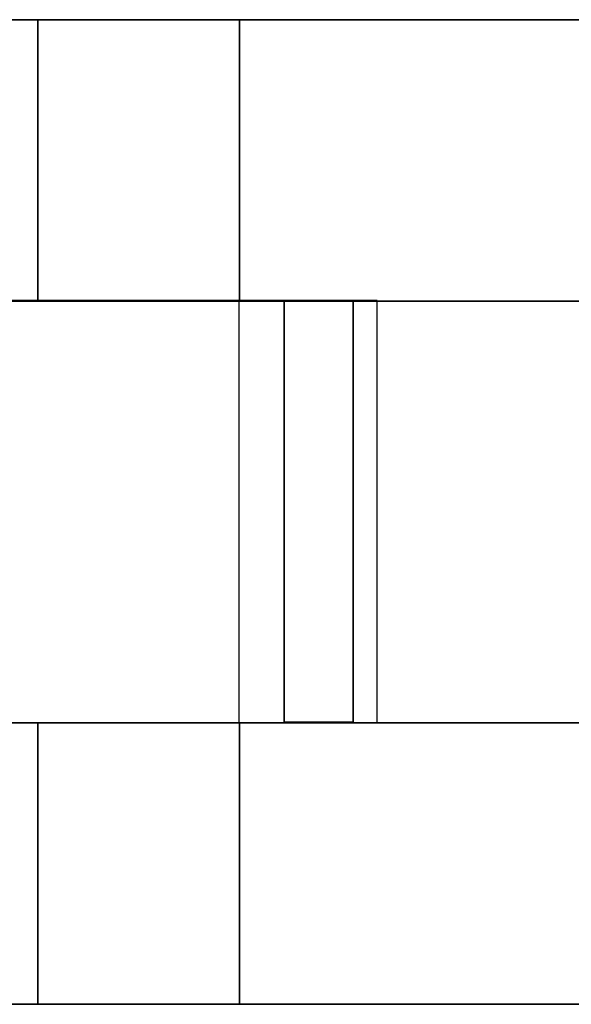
# Model space of a CAD drawing. Header units: millimetres. Extents: x -35 to 33166, y -35 to 31591.
# Tile 100 of 100: x 13060 to 13259, y 1653 to 2009. Entities that reach past the tile are written whole.
import ezdxf

# ---------------------------------------------------------------- set-up
doc = ezdxf.new("R2010")
doc.units = ezdxf.units.MM
doc.header["$LTSCALE"] = 25.4
doc.layers.get('0').update_dxf_attribs({"true_color": 0xffffff})
for name, color, linetype, true_color in [('end caps & lintels', 7, 'Continuous', 0xffa500), ('ICF - L1', 7, 'Continuous', 0xb4b464), ('ICF - L2', 7, 'Continuous', 0x64ff64)]:
    doc.layers.add(name, color=color, linetype=linetype, true_color=true_color)

# ---------------------------------------------------------------- blocks, each defined once
blk = doc.blocks.new('GF-WG17_RightCap_6in_#1')
for p, q in [((0, 152.4), (0, 0)), ((50, 152.4), (0, 152.4)), ((50, 152.4, 457.2), (0, 152.4, 457.2)), ((0, 152.4, 457.2), (0, 0, 457.2)), ((0, 152.4), (0, 152.4, 457.2)), ((50, 0), (50, 152.4)), ((50, 0, 457.2), (50, 152.4, 457.2)), ((50, 152.4), (50, 152.4, 457.2)), ((0, 0), (50, 0)), ((0, 0, 457.2), (50, 0, 457.2)), ((0, 0), (0, 0, 457.2)), ((50, 0), (50, 0, 457.2))]:
    blk.add_line(p, q)
blk = doc.blocks.new('GF-WG17_RightCap_6in_#2')
for p, q in [((0, 152.4), (0, 0)), ((50, 152.4), (0, 152.4)), ((50, 152.4, 457.2), (0, 152.4, 457.2)), ((0, 152.4, 457.2), (0, 0, 457.2)), ((0, 152.4), (0, 152.4, 457.2)), ((50, 0), (50, 152.4)), ((50, 0, 457.2), (50, 152.4, 457.2)), ((50, 152.4), (50, 152.4, 457.2)), ((0, 0), (50, 0)), ((0, 0, 457.2), (50, 0, 457.2)), ((0, 0), (0, 0, 457.2)), ((50, 0), (50, 0, 457.2))]:
    blk.add_line(p, q)
blk = doc.blocks.new('GF-WG17_RightCap_6in_#3')
for p, q in [((0, 152.4), (0, 0)), ((50, 152.4), (0, 152.4)), ((50, 152.4, 457.2), (0, 152.4, 457.2)), ((0, 152.4, 457.2), (0, 0, 457.2)), ((0, 152.4), (0, 152.4, 457.2)), ((50, 0), (50, 152.4)), ((50, 0, 457.2), (50, 152.4, 457.2)), ((50, 152.4), (50, 152.4, 457.2)), ((0, 0), (50, 0)), ((0, 0, 457.2), (50, 0, 457.2)), ((0, 0), (0, 0, 457.2)), ((50, 0), (50, 0, 457.2))]:
    blk.add_line(p, q)
blk = doc.blocks.new('GF-WG17_RightCap_6in_#4')
for p, q in [((0, 152.4), (0, 0)), ((50, 152.4), (0, 152.4)), ((50, 152.4, 457.2), (0, 152.4, 457.2)), ((0, 152.4, 457.2), (0, 0, 457.2)), ((0, 152.4), (0, 152.4, 457.2)), ((50, 0), (50, 152.4)), ((50, 0, 457.2), (50, 152.4, 457.2)), ((50, 152.4), (50, 152.4, 457.2)), ((0, 0), (50, 0)), ((0, 0, 457.2), (50, 0, 457.2)), ((0, 0), (0, 0, 457.2)), ((50, 0), (50, 0, 457.2))]:
    blk.add_line(p, q)
blk = doc.blocks.new('GF-WG17_RightCap_6in_#5')
for p, q in [((0, 152.4), (0, 0)), ((50, 152.4), (0, 152.4)), ((50, 152.4, 271.2), (0, 152.4, 271.2)), ((0, 152.4, 271.2), (0, 0, 271.2)), ((0, 152.4), (0, 152.4, 271.2)), ((50, 0), (50, 152.4)), ((50, 0, 271.2), (50, 152.4, 271.2)), ((50, 152.4), (50, 152.4, 271.2)), ((0, 0), (50, 0)), ((0, 0, 271.2), (50, 0, 271.2)), ((0, 0), (0, 0, 271.2)), ((50, 0), (50, 0, 271.2))]:
    blk.add_line(p, q)
blk = doc.blocks.new('GF-WG17_HeadLintel_6in_#1')
for p, q in [((785, 152.4), (0, 152.4)), ((785, 152.4, 63), (0, 152.4, 63)), ((785, 0), (785, 152.4)), ((785, 0, 63), (785, 152.4, 63)), ((785, 152.4), (785, 152.4, 63)), ((0, 0), (785, 0)), ((0, 0, 63), (785, 0, 63)), ((785, 0), (785, 0, 63))]:
    blk.add_line(p, q)
blk = doc.blocks.new('GF-WG17_SillLintel_6in_#1')
for p, q in [((785, 152.4), (0, 152.4)), ((785, 152.4, 63), (0, 152.4, 63)), ((785, 0), (785, 152.4)), ((785, 0, 63), (785, 152.4, 63)), ((785, 152.4), (785, 152.4, 63)), ((0, 0), (785, 0)), ((0, 0, 63), (785, 0, 63)), ((785, 0), (785, 0, 63))]:
    blk.add_line(p, q)
blk = doc.blocks.new('FF-WF19_RightCap_6in_#1')
for p, q in [((0, 152.4), (0, 0)), ((50, 152.4), (0, 152.4)), ((50, 152.4, 457.2), (0, 152.4, 457.2)), ((0, 152.4, 457.2), (0, 0, 457.2)), ((0, 152.4), (0, 152.4, 457.2)), ((50, 0), (50, 152.4)), ((50, 0, 457.2), (50, 152.4, 457.2)), ((50, 152.4), (50, 152.4, 457.2)), ((0, 0), (50, 0)), ((0, 0, 457.2), (50, 0, 457.2)), ((0, 0), (0, 0, 457.2)), ((50, 0), (50, 0, 457.2))]:
    blk.add_line(p, q)
blk = doc.blocks.new('FF-WF19_RightCap_6in_#2')
for p, q in [((0, 152.4), (0, 0)), ((50, 152.4), (0, 152.4)), ((50, 152.4, 457.2), (0, 152.4, 457.2)), ((0, 152.4, 457.2), (0, 0, 457.2)), ((0, 152.4), (0, 152.4, 457.2)), ((50, 0), (50, 152.4)), ((50, 0, 457.2), (50, 152.4, 457.2)), ((50, 152.4), (50, 152.4, 457.2)), ((0, 0), (50, 0)), ((0, 0, 457.2), (50, 0, 457.2)), ((0, 0), (0, 0, 457.2)), ((50, 0), (50, 0, 457.2))]:
    blk.add_line(p, q)
blk = doc.blocks.new('FF-WF19_RightCap_6in_#3')
for p, q in [((0, 152.4), (0, 0)), ((50, 152.4), (0, 152.4)), ((50, 152.4, 360.6), (0, 152.4, 360.6)), ((0, 152.4, 360.6), (0, 0, 360.6)), ((0, 152.4), (0, 152.4, 360.6)), ((50, 0), (50, 152.4)), ((50, 0, 360.6), (50, 152.4, 360.6)), ((50, 152.4), (50, 152.4, 360.6)), ((0, 0), (50, 0)), ((0, 0, 360.6), (50, 0, 360.6)), ((0, 0), (0, 0, 360.6)), ((50, 0), (50, 0, 360.6))]:
    blk.add_line(p, q)
blk = doc.blocks.new('FF-WF19_HeadLintel_6in_#1')
for p, q in [((785, 152.4), (0, 152.4)), ((785, 152.4, 63), (0, 152.4, 63)), ((785, 0), (785, 152.4)), ((785, 0, 63), (785, 152.4, 63)), ((785, 152.4), (785, 152.4, 63)), ((0, 0), (785, 0)), ((0, 0, 63), (785, 0, 63)), ((785, 0), (785, 0, 63))]:
    blk.add_line(p, q)
blk = doc.blocks.new('FF-WF19_SillLintel_6in_#1')
for p, q in [((785, 152.4), (0, 152.4)), ((785, 152.4, 63), (0, 152.4, 63)), ((785, 0), (785, 152.4)), ((785, 0, 63), (785, 152.4, 63)), ((785, 152.4), (785, 152.4, 63)), ((0, 0), (785, 0)), ((0, 0, 63), (785, 0, 63)), ((785, 0), (785, 0, 63))]:
    blk.add_line(p, q)
blk = doc.blocks.new('Group4261')
for p, q in [((-101.6, 659.275, 457.2), (-101.6, 0, 457.2)), ((-101.6, 659.275), (-101.6, 0)), ((0, 0), (0, 659.275)), ((0, 659.275, 457.2), (0, 0, 457.2))]:
    blk.add_line(p, q)
blk = doc.blocks.new('Group4262')
for p, q in [((-355.6, 0, 457.2), (-355.6, 659.275, 457.2)), ((-355.6, 659.275), (-355.6, 0)), ((-254, 0, 457.2), (-254, 659.275, 457.2)), ((-254, 0), (-254, 659.275))]:
    blk.add_line(p, q)
blk = doc.blocks.new('Group4265')
for p, q in [((-101.6, 317.3, 51), (-253.75, 317.3, 51)), ((-253.75, 317.3, 51), (-253.75, 317.3, 144.68)), ((-253.75, 317.3, 144.68), (-101.6, 317.3, 144.68)), ((-253.75, 292.3, 51), (-253.75, 317.3, 51)), ((-253.75, 317.3, 144.68), (-253.75, 292.3, 144.68)), ((-101.6, 317.3, 144.68), (-101.6, 317.3, 51)), ((-101.6, 317.3, 51), (-101.6, 292.3, 51)), ((-101.6, 292.3, 144.68), (-101.6, 317.3, 144.68)), ((-101.6, 292.3, 144.68), (-253.75, 292.3, 144.68)), ((-253.75, 292.3, 144.68), (-253.75, 292.3, 51)), ((-253.75, 292.3, 51), (-101.6, 292.3, 51)), ((-101.6, 292.3, 51), (-101.6, 292.3, 144.68))]:
    blk.add_line(p, q)
blk = doc.blocks.new('Group4266')
for p, q in [((-101.6, 317.3, 312.12), (-253.75, 317.3, 312.12)), ((-253.75, 317.3, 312.12), (-253.75, 317.3, 405.8)), ((-253.75, 317.3, 405.8), (-101.6, 317.3, 405.8)), ((-253.75, 292.3, 312.12), (-253.75, 317.3, 312.12)), ((-253.75, 317.3, 405.8), (-253.75, 292.3, 405.8)), ((-101.6, 317.3, 405.8), (-101.6, 317.3, 312.12)), ((-101.6, 317.3, 312.12), (-101.6, 292.3, 312.12)), ((-101.6, 292.3, 405.8), (-101.6, 317.3, 405.8)), ((-101.6, 292.3, 405.8), (-253.75, 292.3, 405.8)), ((-253.75, 292.3, 405.8), (-253.75, 292.3, 312.12)), ((-253.75, 292.3, 312.12), (-101.6, 292.3, 312.12)), ((-101.6, 292.3, 312.12), (-101.6, 292.3, 405.8))]:
    blk.add_line(p, q)
blk = doc.blocks.new('6XR35_96_S_CUT_26_0')
for name in ['Group4262', 'Group4261', 'Group4265', 'Group4266']:
    blk.add_blockref(name, (0, 0))
blk = doc.blocks.new('6XR35_90_C_Web')
for p, q in [((-76.07, -46.84, -12.5), (-76.07, 46.84, -12.5)), ((-76.07, 46.84, -12.5), (76.07, 46.84, -12.5)), ((76.07, 46.84, 12.5), (-76.07, 46.84, 12.5)), ((-76.07, 46.84, 12.5), (-76.07, -46.84, 12.5)), ((-76.07, 46.84, -12.5), (-76.07, 46.84, 12.5)), ((76.07, 46.84, -12.5), (76.07, -46.84, -12.5)), ((76.07, -46.84, 12.5), (76.07, 46.84, 12.5)), ((76.07, 46.84, 12.5), (76.07, 46.84, -12.5)), ((76.07, -46.84, -12.5), (-76.07, -46.84, -12.5)), ((-76.07, -46.84, 12.5), (76.07, -46.84, 12.5)), ((-76.07, -46.84, 12.5), (-76.07, -46.84, -12.5)), ((76.07, -46.84, -12.5), (76.07, -46.84, 12.5))]:
    blk.add_line(p, q)
blk = doc.blocks.new('Group8137')
for p, q in [((-1019.26, -254, 367.8), (-1092.2, -254, 367.8)), ((-1092.2, -254, 367.8), (-1092.2, -355.6, 367.8)), ((-1092.2, -254, 0), (-1092.2, -355.6, 0)), ((-1092.2, -254, 0), (-254, -254, 0)), ((-1092.2, -254, 367.8), (-1092.2, -254, 0)), ((-1019.26, -254, 367.8), (-1019.26, -355.6, 367.8)), ((-1019.26, -355.6, 457.2), (-1019.26, -254, 457.2)), ((-1019.26, -254, 457.2), (-1019.26, -254, 367.8)), ((-254, -254, 457.2), (-1019.26, -254, 457.2)), ((-1092.2, -355.6, 367.8), (-1019.26, -355.6, 367.8)), ((-1092.2, -355.6, 0), (-355.6, -355.6, 0)), ((-1092.2, -355.6, 367.8), (-1092.2, -355.6, 0)), ((-1019.26, -355.6, 367.8), (-1019.26, -355.6, 457.2)), ((-355.6, -355.6, 457.2), (-1019.26, -355.6, 457.2))]:
    blk.add_line(p, q)
blk = doc.blocks.new('Group8138')
for p, q in [((-1092.2, 0), (-1092.2, -101.6)), ((-1092.2, -101.6, 367.8), (-1092.2, 0, 367.8)), ((-1092.2, 0, 367.8), (-1092.2, 0)), ((-1092.2, 0), (0, 0)), ((-1092.2, 0, 367.8), (-1019.26, 0, 367.8)), ((-1019.26, 0, 457.2), (-1019.26, 0, 367.8)), ((-1019.26, 0, 457.2), (0, 0, 457.2)), ((-1019.26, -101.6, 367.8), (-1019.26, 0, 367.8)), ((-1019.26, -101.6, 457.2), (-1019.26, 0, 457.2)), ((-1092.2, -101.6, 367.8), (-1092.2, -101.6)), ((-1019.26, -101.6, 367.8), (-1092.2, -101.6, 367.8)), ((-227.79, -101.6), (-1092.2, -101.6)), ((-227.79, -101.6, 457.2), (-1019.26, -101.6, 457.2)), ((-1019.26, -101.6, 367.8), (-1019.26, -101.6, 457.2))]:
    blk.add_line(p, q)
blk = doc.blocks.new('6XR35_90_C_MSG#64')
for name in ['Group8138', 'Group8137']:
    blk.add_blockref(name, (0, 0))
at = {"extrusion": (1, -1.02405e-15, -1.15708e-14)}
blk.add_blockref('6XR35_90_C_Web', (-177.67, 97.84, -990.6), dxfattribs=at)
blk = doc.blocks.new('Group#296')
for p, q in [((-1019.26, -254, 0), (-1019.26, -355.6, 0)), ((-1019.26, -355.6, 457.2), (-1019.26, -254, 457.2)), ((-1019.26, -254, 457.2), (-1019.26, -254, 0)), ((-254, -254, 0), (-1019.26, -254, 0)), ((-254, -254, 457.2), (-1019.26, -254, 457.2)), ((-1019.26, -355.6, 0), (-1019.26, -355.6, 457.2)), ((-355.6, -355.6, 0), (-1019.26, -355.6, 0)), ((-355.6, -355.6, 457.2), (-1019.26, -355.6, 457.2))]:
    blk.add_line(p, q)
blk = doc.blocks.new('Group8654')
for p, q in [((-1019.26, -101.6, 457.2), (-1019.26, 0, 457.2)), ((-1019.26, 0, 457.2), (-1019.26, 0, 0)), ((-1019.26, 0, 0), (-1019.26, -101.6, 0)), ((-355.61, -0.01, 0), (-1019.26, 0, 0)), ((-355.6, 0, 457.2), (-1019.26, 0, 457.2)), ((-1019.26, -101.6, 0), (-1019.26, -101.6, 457.2)), ((-355.6, -101.6, 0), (-1019.26, -101.6, 0)), ((-355.61, -101.6, 457.2), (-1019.26, -101.6, 457.2))]:
    blk.add_line(p, q)
blk = doc.blocks.new('6XR35_90_C_MSG#130')
for name in ['Group8654', 'Group#296']:
    blk.add_blockref(name, (0, 0))
blk = doc.blocks.new('Group#3338')
for p, q in [((-1019.26, -254, 0), (-1019.26, -355.6, 0)), ((-1019.26, -355.6, 457.2), (-1019.26, -254, 457.2)), ((-1019.26, -254, 457.2), (-1019.26, -254, 0)), ((-254, -254, 0), (-1019.26, -254, 0)), ((-254, -254, 457.2), (-1019.26, -254, 457.2)), ((-1019.26, -355.6, 0), (-1019.26, -355.6, 457.2)), ((-355.6, -355.6, 0), (-1019.26, -355.6, 0)), ((-355.6, -355.6, 457.2), (-1019.26, -355.6, 457.2))]:
    blk.add_line(p, q)
blk = doc.blocks.new('Group9293')
for p, q in [((-1019.26, 0, 0), (-1019.26, -101.6, 0)), ((-1019.26, -101.6, 457.2), (-1019.26, 0, 457.2)), ((-1019.26, 0, 457.2), (-1019.26, 0, 0)), ((0, 0, 0), (-1019.26, 0, 0)), ((0, 0, 457.2), (-1019.26, 0, 457.2)), ((-1019.26, -101.6, 0), (-1019.26, -101.6, 457.2)), ((-227.79, -101.6, 0), (-1019.26, -101.6, 0)), ((-227.79, -101.6, 457.2), (-1019.26, -101.6, 457.2))]:
    blk.add_line(p, q)
blk = doc.blocks.new('6XR35_90_C_MSG#203')
for name in ['Group9293', 'Group#3338']:
    blk.add_blockref(name, (0, 0))
blk = doc.blocks.new('Group#3979')
for p, q in [((-1092.2, -254, 0), (-1092.2, -355.6, 0)), ((-1092.2, -355.6, 457.2), (-1092.2, -254, 457.2)), ((-1092.2, -254, 457.2), (-1092.2, -254, 0)), ((-1092.2, -254, 0), (-254, -254, 0)), ((-1092.2, -254, 457.2), (-254, -254, 457.2)), ((-1092.2, -355.6, 457.2), (-1092.2, -355.6, 0)), ((-1092.2, -355.6, 0), (-355.6, -355.6, 0)), ((-1092.2, -355.6, 457.2), (-355.6, -355.6, 457.2))]:
    blk.add_line(p, q)
blk = doc.blocks.new('Group#3980')
for p, q in [((-1092.2, -101.6, 0), (-1092.2, 0, 0)), ((-355.63, -0.02, 0), (-1092.2, 0, 0)), ((-1092.2, -101.6, 457.2), (-1092.2, 0, 457.2)), ((-1092.2, 0, 457.2), (-1092.2, 0, 0)), ((-355.6, 0, 457.2), (-1092.2, 0, 457.2)), ((-355.62, -101.6, 0), (-1092.2, -101.6, 0)), ((-1092.2, -101.6, 0), (-1092.2, -101.6, 457.2)), ((-355.6, -101.6, 457.2), (-1092.2, -101.6, 457.2))]:
    blk.add_line(p, q)
blk = doc.blocks.new('6XR35_90_C_MSG#274')
for name in ['Group#3980', 'Group#3979']:
    blk.add_blockref(name, (0, 0))
at = {"extrusion": (1, -1.02405e-15, -1.15708e-14)}
blk.add_blockref('6XR35_90_C_Web', (-177.67, 97.84, -990.6), dxfattribs=at)
at = {"extrusion": (1, -1.02405e-15, 1.15708e-14)}
blk.add_blockref('6XR35_90_C_Web', (-177.67, 358.96, -990.6), dxfattribs=at)
blk = doc.blocks.new('Group4482')
for p, q in [((0, 254, 457.2), (-101.6, 254, 457.2)), ((-101.6, 254, 457.2), (-101.6, 0, 457.2)), ((-101.6, 254), (-101.6, 0)), ((-101.6, 254, 457.2), (-101.6, 254)), ((-101.6, 254), (0, 254)), ((0, 0), (0, 254)), ((0, 254), (0, 254, 457.2)), ((0, 254, 457.2), (0, 0, 457.2)), ((-101.6, 0), (0, 0)), ((0, 0, 457.2), (-101.6, 0, 457.2)), ((0, 0, 457.2), (0, 0)), ((-101.6, 0, 457.2), (-101.6, 0))]:
    blk.add_line(p, q)
blk = doc.blocks.new('Group4483')
for p, q in [((-355.6, 0, 457.2), (-355.6, 254, 457.2)), ((-355.6, 254, 457.2), (-355.6, 254)), ((-355.6, 254), (-355.6, 0)), ((-254, 254, 457.2), (-355.6, 254, 457.2)), ((-355.6, 254), (-254, 254)), ((-254, 0, 457.2), (-254, 254, 457.2)), ((-254, 0), (-254, 254)), ((-254, 254), (-254, 254, 457.2)), ((-355.6, 0), (-355.6, 0, 457.2)), ((-254, 0, 457.2), (-355.6, 0, 457.2)), ((-355.6, 0), (-254, 0)), ((-254, 0), (-254, 0, 457.2))]:
    blk.add_line(p, q)
blk = doc.blocks.new('6XR35_96_S_CUT_10_0')
for name in ['Group4483', 'Group4482']:
    blk.add_blockref(name, (0, 0))
blk = doc.blocks.new('Group8262')
for p, q in [((0, 254, 367.8), (-101.6, 254, 367.8)), ((-101.6, 254, 367.8), (-101.6, 0, 367.8)), ((-101.6, 0, 0), (-101.6, 254, 0)), ((-101.6, 254, 0), (0, 254, 0)), ((-101.6, 254, 367.8), (-101.6, 254, 0)), ((0, 0, 367.8), (0, 254, 367.8)), ((0, 0, 0), (0, 254, 0)), ((0, 254, 367.8), (0, 254, 0)), ((-101.6, 0, 367.8), (0, 0, 367.8)), ((-101.6, 0, 0), (0, 0, 0)), ((-101.6, 0, 367.8), (-101.6, 0, 0)), ((0, 0, 367.8), (0, 0, 0))]:
    blk.add_line(p, q)
blk = doc.blocks.new('Group8263')
for p, q in [((-254, 254, 367.8), (-355.6, 254, 367.8)), ((-355.6, 254, 367.8), (-355.6, 0, 367.8)), ((-355.6, 0, 0), (-355.6, 254, 0)), ((-355.6, 254, 0), (-254, 254, 0)), ((-355.6, 254, 367.8), (-355.6, 254, 0)), ((-254, 0, 367.8), (-254, 254, 367.8)), ((-254, 0, 0), (-254, 254, 0)), ((-254, 254, 367.8), (-254, 254, 0)), ((-355.6, 0, 367.8), (-254, 0, 367.8)), ((-355.6, 0, 0), (-254, 0, 0)), ((-355.6, 0, 367.8), (-355.6, 0, 0)), ((-254, 0, 367.8), (-254, 0, 0))]:
    blk.add_line(p, q)
blk = doc.blocks.new('6XR35_96_S_CUT_10_0_MSG')
for name in ['Group8263', 'Group8262']:
    blk.add_blockref(name, (0, 0))
blk = doc.blocks.new('Group8537')
for p, q in [((-101.6, 333.46, 457.2), (0, 333.46, 457.2)), ((0, 333.46, 0), (-101.6, 333.46, 0)), ((-101.6, 333.46, 0), (-101.6, 333.46, 457.2)), ((-101.6, 333.46, 457.2), (-101.6, 0, 457.2)), ((-101.6, 333.46, 0), (-101.6, 0, 0)), ((0, 333.46, 457.2), (0, 333.46, 0)), ((0, 333.46, 457.2), (0, 0, 457.2)), ((0, 333.46, 0), (0, 0, 0)), ((-101.6, 0, 0), (-101.6, 0, 457.2)), ((-101.6, 0, 0), (0, 0, 0)), ((-101.6, 0, 457.2), (0, 0, 457.2)), ((0, 0, 0), (0, 0, 457.2))]:
    blk.add_line(p, q)
blk = doc.blocks.new('Group8538')
for p, q in [((-355.6, 333.46, 0), (-355.6, 333.46, 457.2)), ((-355.6, 333.46, 457.2), (-254, 333.46, 457.2)), ((-254, 333.46, 0), (-355.6, 333.46, 0)), ((-355.6, 333.46, 457.2), (-355.6, 0, 457.2)), ((-355.6, 333.46, 0), (-355.6, 0, 0)), ((-254, 333.46, 457.2), (-254, 333.46, 0)), ((-254, 333.46, 457.2), (-254, 0, 457.2)), ((-254, 333.46, 0), (-254, 0, 0)), ((-355.6, 0, 0), (-355.6, 0, 457.2)), ((-355.6, 0, 0), (-254, 0, 0)), ((-355.6, 0, 457.2), (-254, 0, 457.2)), ((-254, 0, 0), (-254, 0, 457.2))]:
    blk.add_line(p, q)
blk = doc.blocks.new('6XR35_96_S_CUT_26_0_MSG#1')
for name in ['Group8538', 'Group8537']:
    blk.add_blockref(name, (0, 0))
blk = doc.blocks.new('Group#1745')
for p, q in [((-101.6, 333.46, 457.2), (0, 333.46, 457.2)), ((0, 333.46, 0), (-101.6, 333.46, 0)), ((-101.6, 333.46, 0), (-101.6, 333.46, 457.2)), ((-101.6, 333.46, 457.2), (-101.6, 0, 457.2)), ((-101.6, 333.46, 0), (-101.6, 0, 0)), ((0, 333.46, 457.2), (0, 333.46, 0)), ((0, 333.46, 457.2), (0, 0, 457.2)), ((0, 333.46, 0), (0, 0, 0)), ((-101.6, 0, 0), (-101.6, 0, 457.2)), ((-101.6, 0, 0), (0, 0, 0)), ((-101.6, 0, 457.2), (0, 0, 457.2)), ((0, 0, 0), (0, 0, 457.2))]:
    blk.add_line(p, q)
blk = doc.blocks.new('Group#1746')
for p, q in [((-355.6, 333.46, 457.2), (-254, 333.46, 457.2)), ((-254, 333.46, 0), (-355.6, 333.46, 0)), ((-355.6, 333.46, 0), (-355.6, 333.46, 457.2)), ((-355.6, 333.46, 457.2), (-355.6, 0, 457.2)), ((-355.6, 333.46, 0), (-355.6, 0, 0)), ((-254, 333.46, 457.2), (-254, 333.46, 0)), ((-254, 333.46, 457.2), (-254, 0, 457.2)), ((-254, 333.46, 0), (-254, 0, 0)), ((-355.6, 0, 0), (-355.6, 0, 457.2)), ((-355.6, 0, 0), (-254, 0, 0)), ((-355.6, 0, 457.2), (-254, 0, 457.2)), ((-254, 0, 0), (-254, 0, 457.2))]:
    blk.add_line(p, q)
blk = doc.blocks.new('6XR35_96_S_CUT_26_0_MSG#3')
for name in ['Group#1746', 'Group#1745']:
    blk.add_blockref(name, (0, 0))
blk = doc.blocks.new('Group#3757')
for p, q in [((-101.6, 333.46, 181.8), (-101.6, 659.28, 181.8)), ((-101.6, 0, 457.2), (-101.6, 659.28, 457.2)), ((0, 659.28, 181.8), (0, 333.46, 181.8)), ((0, 0, 457.2), (0, 659.28, 457.2)), ((-101.6, 333.46, 0), (-101.6, 333.46, 181.8)), ((-101.6, 333.46, 181.8), (0, 333.46, 181.8)), ((0, 333.46, 0), (-101.6, 333.46, 0)), ((-101.6, 333.46, 0), (-101.6, 0, 0)), ((0, 333.46, 181.8), (0, 333.46, 0)), ((0, 333.46, 0), (0, 0, 0))]:
    blk.add_line(p, q)
blk = doc.blocks.new('Group#3758')
for p, q in [((-355.6, 333.46, 181.8), (-355.6, 659.28, 181.8)), ((-355.6, 0, 457.2), (-355.6, 659.28, 457.2)), ((-254, 659.28, 181.8), (-254, 333.46, 181.8)), ((-254, 0, 457.2), (-254, 659.28, 457.2)), ((-355.6, 333.46, 0), (-355.6, 333.46, 181.8)), ((-355.6, 333.46, 181.8), (-254, 333.46, 181.8)), ((-254, 333.46, 0), (-355.6, 333.46, 0)), ((-355.6, 333.46, 0), (-355.6, 0, 0)), ((-254, 333.46, 181.8), (-254, 333.46, 0)), ((-254, 333.46, 0), (-254, 0, 0))]:
    blk.add_line(p, q)
blk = doc.blocks.new('Group#3761')
for p, q in [((-101.6, 317.3, 312.12), (-253.75, 317.3, 312.12)), ((-253.75, 317.3, 312.12), (-253.75, 317.3, 405.8)), ((-253.75, 317.3, 405.8), (-101.6, 317.3, 405.8)), ((-253.75, 292.3, 312.12), (-253.75, 317.3, 312.12)), ((-253.75, 317.3, 405.8), (-253.75, 292.3, 405.8)), ((-101.6, 317.3, 405.8), (-101.6, 317.3, 312.12)), ((-101.6, 317.3, 312.12), (-101.6, 292.3, 312.12)), ((-101.6, 292.3, 405.8), (-101.6, 317.3, 405.8)), ((-101.6, 292.3, 405.8), (-253.75, 292.3, 405.8)), ((-253.75, 292.3, 405.8), (-253.75, 292.3, 312.12)), ((-253.75, 292.3, 312.12), (-101.6, 292.3, 312.12)), ((-101.6, 292.3, 312.12), (-101.6, 292.3, 405.8))]:
    blk.add_line(p, q)
blk = doc.blocks.new('6XR35_96_S_CUT_26_0_MSG#5')
for name in ['Group#3758', 'Group#3757', 'Group#3761']:
    blk.add_blockref(name, (0, 0))
blk = doc.blocks.new('Group3573')
at = {"layer": 'ICF - L1', "rotation": 90}
for name, p in [('6XR35_96_S_CUT_10_0', (13066.31, 2008.52, 3100.4)), ('6XR35_96_S_CUT_10_0_MSG', (13066.31, 2008.52, 357.2)), ('6XR35_96_S_CUT_26_0', (13472.71, 2008.52, -100)), ('6XR35_96_S_CUT_26_0_MSG#5', (13472.71, 2008.52, 2643.2)), ('6XR35_96_S_CUT_26_0_MSG#1', (13472.71, 2008.52, 814.4)), ('6XR35_96_S_CUT_26_0_MSG#3', (13472.71, 2008.52, 1728.8))]:
    blk.add_blockref(name, p, dxfattribs=at)
at = {"layer": 'ICF - L1'}
for name, p in [('6XR35_90_C_MSG#64', (14158.51, 2008.52, 357.2)), ('6XR35_90_C_MSG#274', (14158.51, 2008.52, 3100.4)), ('6XR35_90_C_MSG#130', (14158.51, 2008.52, 1271.6)), ('6XR35_90_C_MSG#203', (14158.51, 2008.52, 2186))]:
    blk.add_blockref(name, p, dxfattribs=at)
blk = doc.blocks.new('Group9552')
for p, q in [((0, 254, 235.2), (-101.6, 254, 235.2)), ((-101.6, 254, 235.2), (-101.6, 0, 235.2)), ((-101.6, 0, 0), (-101.6, 254, 0)), ((-101.6, 254, 0), (0, 254, 0)), ((-101.6, 254, 235.2), (-101.6, 254, 0)), ((0, 0, 235.2), (0, 254, 235.2)), ((0, 0, 0), (0, 254, 0)), ((0, 254, 235.2), (0, 254, 0)), ((-101.6, 0, 235.2), (0, 0, 235.2)), ((-101.6, 0, 0), (0, 0, 0)), ((-101.6, 0, 235.2), (-101.6, 0, 0)), ((0, 0, 235.2), (0, 0, 0))]:
    blk.add_line(p, q)
blk = doc.blocks.new('Group9553')
for p, q in [((-254, 254, 235.2), (-355.6, 254, 235.2)), ((-355.6, 254, 235.2), (-355.6, 0, 235.2)), ((-355.6, 0, 0), (-355.6, 254, 0)), ((-355.6, 254, 0), (-254, 254, 0)), ((-355.6, 254, 235.2), (-355.6, 254, 0)), ((-254, 0, 235.2), (-254, 254, 235.2)), ((-254, 0, 0), (-254, 254, 0)), ((-254, 254, 235.2), (-254, 254, 0)), ((-355.6, 0, 235.2), (-254, 0, 235.2)), ((-355.6, 0, 0), (-254, 0, 0)), ((-355.6, 0, 235.2), (-355.6, 0, 0)), ((-254, 0, 235.2), (-254, 0, 0))]:
    blk.add_line(p, q)
blk = doc.blocks.new('6XR35_96_S#1_CUT_10_0_MSG')
for name in ['Group9553', 'Group9552']:
    blk.add_blockref(name, (0, 0))
blk = doc.blocks.new('Group9788')
for p, q in [((-101.6, 333.46, 457.2), (0, 333.46, 457.2)), ((0, 333.46, 0), (-101.6, 333.46, 0)), ((-101.6, 333.46, 0), (-101.6, 333.46, 457.2)), ((-101.6, 333.46, 457.2), (-101.6, 0, 457.2)), ((-101.6, 333.46, 0), (-101.6, 0, 0)), ((0, 333.46, 457.2), (0, 333.46, 0)), ((0, 333.46, 457.2), (0, 0, 457.2)), ((0, 333.46, 0), (0, 0, 0)), ((-101.6, 0, 0), (-101.6, 0, 457.2)), ((-101.6, 0, 0), (0, 0, 0)), ((-101.6, 0, 457.2), (0, 0, 457.2)), ((0, 0, 0), (0, 0, 457.2))]:
    blk.add_line(p, q)
blk = doc.blocks.new('Group9789')
for p, q in [((-355.6, 333.46, 457.2), (-254, 333.46, 457.2)), ((-254, 333.46, 0), (-355.6, 333.46, 0)), ((-355.6, 333.46, 0), (-355.6, 333.46, 457.2)), ((-355.6, 333.46, 457.2), (-355.6, 0, 457.2)), ((-355.6, 333.46, 0), (-355.6, 0, 0)), ((-254, 333.46, 457.2), (-254, 333.46, 0)), ((-254, 333.46, 457.2), (-254, 0, 457.2)), ((-254, 333.46, 0), (-254, 0, 0)), ((-355.6, 0, 0), (-355.6, 0, 457.2)), ((-355.6, 0, 0), (-254, 0, 0)), ((-355.6, 0, 457.2), (-254, 0, 457.2)), ((-254, 0, 0), (-254, 0, 457.2))]:
    blk.add_line(p, q)
blk = doc.blocks.new('6XR35_96_S#1_CUT_26_0_MSG#1')
for name in ['Group9789', 'Group9788']:
    blk.add_blockref(name, (0, 0))
blk = doc.blocks.new('Group#1471')
for p, q in [((-101.6, 660.4, 457.2), (-101.6, 0, 457.2)), ((-101.6, 660.4), (-101.6, 0)), ((0, 0), (0, 660.4)), ((0, 660.4, 457.2), (0, 0, 457.2))]:
    blk.add_line(p, q)
blk = doc.blocks.new('Group#1472')
for p, q in [((-355.6, 0, 457.2), (-355.6, 660.4, 457.2)), ((-355.6, 660.4), (-355.6, 0)), ((-254, 0, 457.2), (-254, 660.4, 457.2)), ((-254, 0), (-254, 660.4))]:
    blk.add_line(p, q)
blk = doc.blocks.new('Group#1475')
for p, q in [((-101.6, 317.3, 51), (-253.75, 317.3, 51)), ((-253.75, 317.3, 51), (-253.75, 317.3, 144.68)), ((-253.75, 317.3, 144.68), (-101.6, 317.3, 144.68)), ((-253.75, 292.3, 51), (-253.75, 317.3, 51)), ((-253.75, 317.3, 144.68), (-253.75, 292.3, 144.68)), ((-101.6, 317.3, 144.68), (-101.6, 317.3, 51)), ((-101.6, 317.3, 51), (-101.6, 292.3, 51)), ((-101.6, 292.3, 144.68), (-101.6, 317.3, 144.68)), ((-101.6, 292.3, 144.68), (-253.75, 292.3, 144.68)), ((-253.75, 292.3, 144.68), (-253.75, 292.3, 51)), ((-253.75, 292.3, 51), (-101.6, 292.3, 51)), ((-101.6, 292.3, 51), (-101.6, 292.3, 144.68))]:
    blk.add_line(p, q)
blk = doc.blocks.new('Group#1476')
for p, q in [((-101.6, 317.3, 312.12), (-253.75, 317.3, 312.12)), ((-253.75, 317.3, 312.12), (-253.75, 317.3, 405.8)), ((-253.75, 317.3, 405.8), (-101.6, 317.3, 405.8)), ((-253.75, 292.3, 312.12), (-253.75, 317.3, 312.12)), ((-253.75, 317.3, 405.8), (-253.75, 292.3, 405.8)), ((-101.6, 317.3, 405.8), (-101.6, 317.3, 312.12)), ((-101.6, 317.3, 312.12), (-101.6, 292.3, 312.12)), ((-101.6, 292.3, 405.8), (-101.6, 317.3, 405.8)), ((-101.6, 292.3, 405.8), (-253.75, 292.3, 405.8)), ((-253.75, 292.3, 405.8), (-253.75, 292.3, 312.12)), ((-253.75, 292.3, 312.12), (-101.6, 292.3, 312.12)), ((-101.6, 292.3, 312.12), (-101.6, 292.3, 405.8))]:
    blk.add_line(p, q)
blk = doc.blocks.new('6XR35_96_S#1_CUT_26_0')
for name in ['Group#1472', 'Group#1471', 'Group#1475', 'Group#1476']:
    blk.add_blockref(name, (0, 0))
blk = doc.blocks.new('Group9438')
for p, q in [((-1019.26, -254, 235.2), (-1092.2, -254, 235.2)), ((-1092.2, -254, 235.2), (-1092.2, -355.6, 235.2)), ((-1092.2, -254, 0), (-1092.2, -355.6, 0)), ((-1092.2, -254, 235.2), (-1092.2, -254, 0)), ((-1092.2, -254, 0), (-254, -254, 0)), ((-1019.26, -254, 235.2), (-1019.26, -355.6, 235.2)), ((-1019.26, -355.6, 457.2), (-1019.26, -254, 457.2)), ((-1019.26, -254, 457.2), (-1019.26, -254, 235.2)), ((-1019.26, -254, 457.2), (-254, -254, 457.2)), ((-1092.2, -355.6, 235.2), (-1019.26, -355.6, 235.2)), ((-1092.2, -355.6, 235.2), (-1092.2, -355.6, 0)), ((-1092.2, -355.6, 0), (-355.6, -355.6, 0)), ((-1019.26, -355.6, 235.2), (-1019.26, -355.6, 457.2)), ((-355.6, -355.6, 457.2), (-1019.26, -355.6, 457.2))]:
    blk.add_line(p, q)
blk = doc.blocks.new('Group9439')
for p, q in [((-1019.26, 0, 235.2), (-1092.2, 0, 235.2)), ((-1092.2, 0, 235.2), (-1092.2, -101.6, 235.2)), ((-1092.2, 0, 0), (-1092.2, -101.6, 0)), ((-1092.2, 0, 235.2), (-1092.2, 0, 0)), ((-1092.2, 0, 0), (0, 0, 0)), ((-1019.26, -101.6, 235.2), (-1019.26, 0, 235.2)), ((-1019.26, -101.6, 457.2), (-1019.26, 0, 457.2)), ((-1019.26, 0, 457.2), (-1019.26, 0, 235.2)), ((-1019.26, 0, 457.2), (0, 0, 457.2)), ((-1092.2, -101.6, 235.2), (-1019.26, -101.6, 235.2)), ((-1092.2, -101.6, 235.2), (-1092.2, -101.6, 0)), ((-227.79, -101.6, 0), (-1092.2, -101.6, 0)), ((-1019.26, -101.6, 235.2), (-1019.26, -101.6, 457.2)), ((-227.79, -101.6, 457.2), (-1019.26, -101.6, 457.2))]:
    blk.add_line(p, q)
blk = doc.blocks.new('6XR35_90_C#3_MSG#32')
for name in ['Group9439', 'Group9438']:
    blk.add_blockref(name, (0, 0))
at = {"extrusion": (1, -1.02405e-15, -1.15708e-14)}
blk.add_blockref('6XR35_90_C_Web', (-177.67, 97.84, -990.6), dxfattribs=at)
blk = doc.blocks.new('Group9883')
for p, q in [((-1019.26, -254, 0), (-1019.26, -355.6, 0)), ((-1019.26, -355.6, 457.2), (-1019.26, -254, 457.2)), ((-1019.26, -254, 457.2), (-1019.26, -254, 0)), ((-254, -254, 0), (-1019.26, -254, 0)), ((-254, -254, 457.2), (-1019.26, -254, 457.2)), ((-1019.26, -355.6, 0), (-1019.26, -355.6, 457.2)), ((-355.6, -355.6, 0), (-1019.26, -355.6, 0)), ((-355.6, -355.6, 457.2), (-1019.26, -355.6, 457.2))]:
    blk.add_line(p, q)
blk = doc.blocks.new('Group9884')
for p, q in [((-1019.26, 0, 0), (-1019.26, -101.6, 0)), ((-1019.26, -101.6, 457.2), (-1019.26, 0, 457.2)), ((-1019.26, 0, 457.2), (-1019.26, 0, 0)), ((0, 0, 0), (-1019.26, 0, 0)), ((-1019.26, 0, 457.2), (0, 0, 457.2)), ((-1019.26, -101.6, 0), (-1019.26, -101.6, 457.2)), ((-227.79, -101.6, 0), (-1019.26, -101.6, 0)), ((-227.79, -101.6, 457.2), (-1019.26, -101.6, 457.2))]:
    blk.add_line(p, q)
blk = doc.blocks.new('6XR35_90_C#3_MSG#57')
for name in ['Group9884', 'Group9883']:
    blk.add_blockref(name, (0, 0))
blk = doc.blocks.new('Group10157')
for p, q in [((-1092.2, -254, 0), (-1092.2, -355.6, 0)), ((-1092.2, -355.6, 457.2), (-1092.2, -254, 457.2)), ((-1092.2, -254, 457.2), (-1092.2, -254, 0)), ((-1092.2, -254, 0), (-254, -254, 0)), ((-1092.2, -254, 457.2), (-254, -254, 457.2)), ((-1092.2, -355.6, 457.2), (-1092.2, -355.6, 0)), ((-1092.2, -355.6, 0), (-355.6, -355.6, 0)), ((-1092.2, -355.6, 457.2), (-355.6, -355.6, 457.2))]:
    blk.add_line(p, q)
blk = doc.blocks.new('Group10158')
for p, q in [((-1092.2, 0, 0), (-1092.2, -101.6, 0)), ((-1092.2, -101.6, 457.2), (-1092.2, 0, 457.2)), ((-1092.2, 0, 457.2), (-1092.2, 0, 0)), ((-1092.2, 0, 457.2), (0, 0, 457.2)), ((-1092.2, 0, 0), (0, 0, 0)), ((-1092.2, -101.6, 0), (-1092.2, -101.6, 457.2)), ((-227.79, -101.6, 0), (-1092.2, -101.6, 0)), ((-227.79, -101.6, 457.2), (-1092.2, -101.6, 457.2))]:
    blk.add_line(p, q)
blk = doc.blocks.new('6XR35_90_C#3_MSG#74')
for name in ['Group10158', 'Group10157']:
    blk.add_blockref(name, (0, 0))
at = {"extrusion": (1, -1.02405e-15, -1.15708e-14)}
blk.add_blockref('6XR35_90_C_Web', (-177.67, 97.84, -990.6), dxfattribs=at)
at = {"extrusion": (1, -1.02405e-15, 1.15708e-14)}
blk.add_blockref('6XR35_90_C_Web', (-177.67, 358.96, -990.6), dxfattribs=at)
blk = doc.blocks.new('Group#1546')
for p, q in [((0, 254, 457.2), (-101.6, 254, 457.2)), ((-101.6, 254, 457.2), (-101.6, 0, 457.2)), ((-101.6, 254), (-101.6, 0)), ((-101.6, 254, 457.2), (-101.6, 254)), ((-101.6, 254), (0, 254)), ((0, 0), (0, 254)), ((0, 254), (0, 254, 457.2)), ((0, 254, 457.2), (0, 0, 457.2)), ((-101.6, 0), (0, 0)), ((0, 0, 457.2), (-101.6, 0, 457.2)), ((0, 0, 457.2), (0, 0)), ((-101.6, 0, 457.2), (-101.6, 0))]:
    blk.add_line(p, q)
blk = doc.blocks.new('Group8270')
for p, q in [((-355.6, 0, 457.2), (-355.6, 254, 457.2)), ((-355.6, 254, 457.2), (-355.6, 254)), ((-355.6, 254), (-355.6, 0)), ((-254, 254, 457.2), (-355.6, 254, 457.2)), ((-355.6, 254), (-254, 254)), ((-254, 0, 457.2), (-254, 254, 457.2)), ((-254, 0), (-254, 254)), ((-254, 254), (-254, 254, 457.2)), ((-355.6, 0), (-355.6, 0, 457.2)), ((-254, 0, 457.2), (-355.6, 0, 457.2)), ((-355.6, 0), (-254, 0)), ((-254, 0), (-254, 0, 457.2))]:
    blk.add_line(p, q)
blk = doc.blocks.new('6XR35_96_S#1_CUT_10_0')
for name in ['Group8270', 'Group#1546']:
    blk.add_blockref(name, (0, 0))
blk = doc.blocks.new('Group10081')
for p, q in [((-101.6, 333.46, 138.6), (-101.6, 660.4, 138.6)), ((-101.6, 0, 457.2), (-101.6, 660.4, 457.2)), ((0, 660.4, 138.6), (0, 333.46, 138.6)), ((0, 0, 457.2), (0, 660.4, 457.2)), ((-101.6, 333.46, 0), (-101.6, 333.46, 138.6)), ((-101.6, 333.46, 138.6), (0, 333.46, 138.6)), ((0, 333.46, 0), (-101.6, 333.46, 0)), ((-101.6, 333.46, 0), (-101.6, 0, 0)), ((0, 333.46, 138.6), (0, 333.46, 0)), ((0, 333.46, 0), (0, 0, 0))]:
    blk.add_line(p, q)
blk = doc.blocks.new('Group10082')
for p, q in [((-355.6, 333.46, 138.6), (-355.6, 660.4, 138.6)), ((-355.6, 0, 457.2), (-355.6, 660.4, 457.2)), ((-254, 660.4, 138.6), (-254, 333.46, 138.6)), ((-254, 0, 457.2), (-254, 660.4, 457.2)), ((-355.6, 333.46, 0), (-355.6, 333.46, 138.6)), ((-355.6, 333.46, 138.6), (-254, 333.46, 138.6)), ((-254, 333.46, 0), (-355.6, 333.46, 0)), ((-355.6, 333.46, 0), (-355.6, 0, 0)), ((-254, 333.46, 138.6), (-254, 333.46, 0)), ((-254, 333.46, 0), (-254, 0, 0))]:
    blk.add_line(p, q)
blk = doc.blocks.new('Group10085')
for p, q in [((-101.6, 317.3, 312.12), (-253.75, 317.3, 312.12)), ((-253.75, 317.3, 312.12), (-253.75, 317.3, 405.8)), ((-253.75, 317.3, 405.8), (-101.6, 317.3, 405.8)), ((-253.75, 292.3, 312.12), (-253.75, 317.3, 312.12)), ((-253.75, 317.3, 405.8), (-253.75, 292.3, 405.8)), ((-101.6, 317.3, 405.8), (-101.6, 317.3, 312.12)), ((-101.6, 317.3, 312.12), (-101.6, 292.3, 312.12)), ((-101.6, 292.3, 405.8), (-101.6, 317.3, 405.8)), ((-101.6, 292.3, 405.8), (-253.75, 292.3, 405.8)), ((-253.75, 292.3, 405.8), (-253.75, 292.3, 312.12)), ((-253.75, 292.3, 312.12), (-101.6, 292.3, 312.12)), ((-101.6, 292.3, 312.12), (-101.6, 292.3, 405.8))]:
    blk.add_line(p, q)
blk = doc.blocks.new('6XR35_96_S#1_CUT_26_0_MSG#3')
for name in ['Group10082', 'Group10081', 'Group10085']:
    blk.add_blockref(name, (0, 0))
blk = doc.blocks.new('Group#5005')
for p, q in [((-101.6, 660.4, 124.2), (-101.6, 0, 124.2)), ((-101.6, 0, 0), (-101.6, 660.4, 0)), ((0, 0, 124.2), (0, 660.4, 124.2)), ((0, 0, 0), (0, 660.4, 0))]:
    blk.add_line(p, q)
blk = doc.blocks.new('Group10755')
for p, q in [((-355.6, 660.4, 124.2), (-355.6, 0, 124.2)), ((-355.6, 0, 0), (-355.6, 660.4, 0)), ((-254, 0, 124.2), (-254, 660.4, 124.2)), ((-254, 0, 0), (-254, 660.4, 0))]:
    blk.add_line(p, q)
blk = doc.blocks.new('Group10757')
for p, q in [((-253.75, 317.3, 124.2), (-253.75, 292.3, 124.2)), ((-101.6, 317.3, 124.2), (-253.75, 317.3, 124.2)), ((-253.75, 292.3, 51), (-253.75, 317.3, 51)), ((-253.75, 317.3, 51), (-101.6, 317.3, 51)), ((-253.75, 317.3, 124.2), (-253.75, 317.3, 51)), ((-101.6, 292.3, 124.2), (-101.6, 317.3, 124.2)), ((-101.6, 292.3, 51), (-101.6, 317.3, 51)), ((-101.6, 317.3, 124.2), (-101.6, 317.3, 51)), ((-253.75, 292.3, 124.2), (-101.6, 292.3, 124.2)), ((-253.75, 292.3, 51), (-101.6, 292.3, 51)), ((-253.75, 292.3, 124.2), (-253.75, 292.3, 51)), ((-101.6, 292.3, 124.2), (-101.6, 292.3, 51))]:
    blk.add_line(p, q)
blk = doc.blocks.new('6XR35_96_S#1_CUT_26_0_MSG#4')
for name in ['Group10755', 'Group#5005', 'Group10757']:
    blk.add_blockref(name, (0, 0))
blk = doc.blocks.new('Group3664')
at = {"layer": 'ICF - L2', "rotation": 90}
for name, p in [('6XR35_96_S#1_CUT_10_0_MSG', (13066.31, 2008.52, 4014.8)), ('6XR35_96_S#1_CUT_26_0', (13472.71, 2008.52, 3557.6)), ('6XR35_96_S#1_CUT_10_0', (13066.31, 2008.52, 5843.6)), ('6XR35_96_S#1_CUT_26_0_MSG#3', (13472.71, 2008.52, 5386.4)), ('6XR35_96_S#1_CUT_26_0_MSG#4', (13472.71, 2008.52, 6300.8)), ('6XR35_96_S#1_CUT_26_0_MSG#1', (13472.71, 2008.52, 4472))]:
    blk.add_blockref(name, p, dxfattribs=at)
at = {"layer": 'ICF - L2'}
for name, p in [('6XR35_90_C#3_MSG#32', (14158.51, 2008.52, 4014.8)), ('6XR35_90_C#3_MSG#74', (14158.51, 2008.52, 5843.6)), ('6XR35_90_C#3_MSG#57', (14158.51, 2008.52, 4929.2))]:
    blk.add_blockref(name, p, dxfattribs=at)

msp = doc.modelspace()

# ---------------------------------------------------------------- block references
for name in ['Group3573', 'Group3664']:
    msp.add_blockref(name, (0, 0))
at = {"layer": 'end caps & lintels'}
for name, p in [('GF-WG17_HeadLintel_6in_#1', (12404, 1754.7, 2825)), ('GF-WG17_SillLintel_6in_#1', (12404, 1754.7, 662)), ('FF-WF19_HeadLintel_6in_#1', (12404, 1754.7, 5525)), ('FF-WF19_SillLintel_6in_#1', (12404, 1754.7, 4187)), ('GF-WG17_RightCap_6in_#1', (13139, 1754.7, 725)), ('GF-WG17_RightCap_6in_#2', (13139, 1754.7, 1182.2)), ('GF-WG17_RightCap_6in_#3', (13139, 1754.7, 1639.4)), ('GF-WG17_RightCap_6in_#4', (13139, 1754.7, 2096.6)), ('GF-WG17_RightCap_6in_#5', (13139, 1754.7, 2553.8)), ('FF-WF19_RightCap_6in_#1', (13139, 1754.7, 4250)), ('FF-WF19_RightCap_6in_#2', (13139, 1754.7, 4707.2)), ('FF-WF19_RightCap_6in_#3', (13139, 1754.7, 5164.4))]:
    msp.add_blockref(name, p, dxfattribs=at)

doc.saveas('drawing.dxf')
